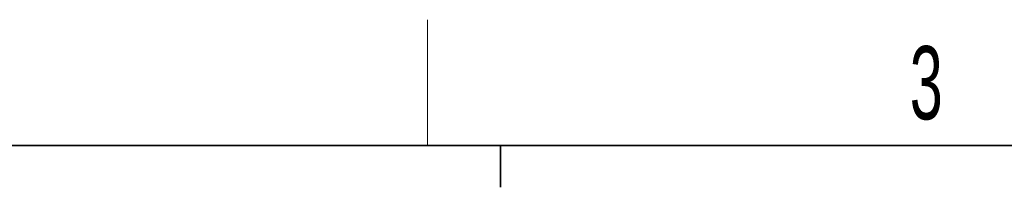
# Paper-space layout 'Blatt4' of a CAD drawing. Header units: millimetres. Extents: x 5 to 418, y 2 to 292.
# Tile 67 of 86: x 102.01 to 149.08, y 280.5 to 288.5. Entities that reach past the tile are written whole.
import ezdxf

# ---------------------------------------------------------------- set-up
doc = ezdxf.new("R2010")
doc.units = ezdxf.units.MM
doc.layers.add('SLD-0', color=7, linetype='Continuous')
doc.styles.add('SLDTEXTSTYLE1', font='TXT', dxfattribs={"width": 0.605})

psp = doc.layouts.new('Blatt4')

# ---------------------------------------------------------------- linework, layer by layer
at = {"layer": 'SLD-0', "lineweight": 18}
psp.add_line((121.5, 282.5), (121.5, 288.5), dxfattribs=at)
at = {"layer": 'SLD-0', "lineweight": 35}
psp.add_line((408, 282.5), (26, 282.5), dxfattribs=at)
at = {"layer": 'SLD-0'}
for p, q in [((125, 280.5), (125, 282.5)), ((125, 282.5), (125, 280.5))]:
    psp.add_line(p, q, dxfattribs=at)

# ---------------------------------------------------------------- texts
at = {"layer": 'SLD-0', "insert": (145.353, 287.243), "char_height": 3.5, "attachment_point": 2, "style": 'SLDTEXTSTYLE1'}
psp.add_mtext('3', dxfattribs=at)

doc.saveas('drawing.dxf')
